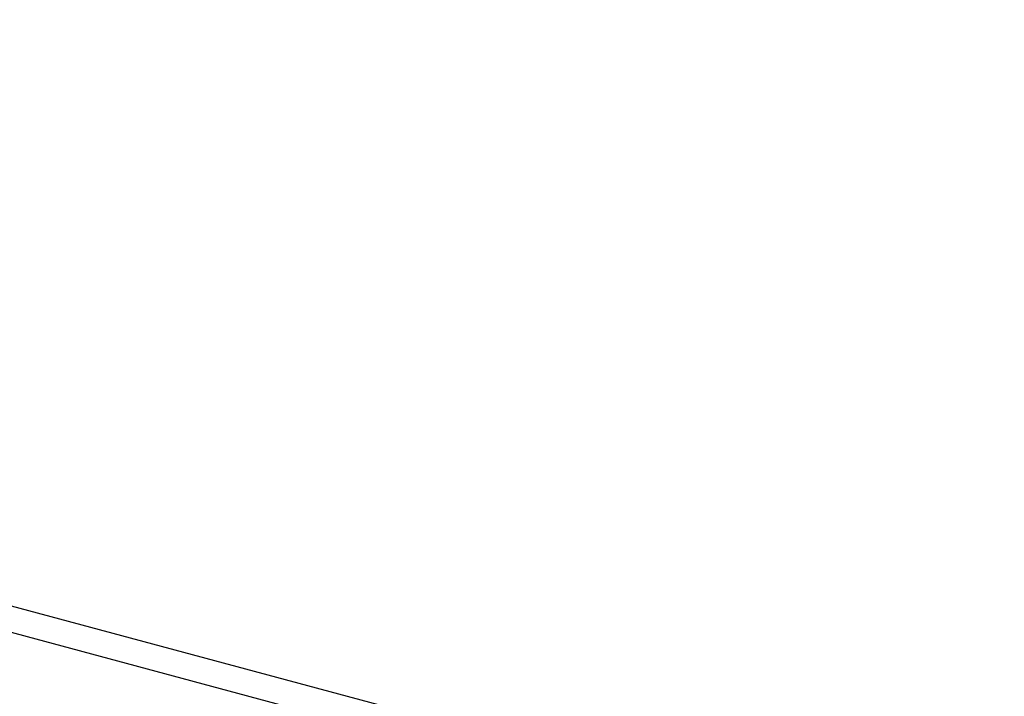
# Model space of a CAD drawing. Header units: millimetres. Extents: x 6 to 414, y 7 to 290.
# Tile 253 of 256: x 154.48 to 161, y 167.35 to 171.84. Entities that reach past the tile are written whole.
import ezdxf

# ---------------------------------------------------------------- set-up
doc = ezdxf.new("R2010")
doc.units = ezdxf.units.MM
doc.header["$LTSCALE"] = 23.1
doc.layers.get('0').update_dxf_attribs({"linetype": 'CONTINUOUS'})
doc.styles.get("Standard").update_dxf_attribs({"font": 'txt', "width": 0.6})
doc.dimstyles.get("Standard").update_dxf_attribs({"dimtxt": 2.5, "dimasz": 1.8, "dimexe": 0.05, "dimexo": 0.0625, "dimtad": 1, "dimzin": 0, "dimdsep": 46, "dimtxsty": 'Standard', "dimblk": '_FILLED', "dimblk1": '_FILLED', "dimblk2": '_FILLED', "dimcen": 0.09, "dimadec": 0, "dimazin": 0, "dimtol": 1, "dimtp": 0.01, "dimtm": 0.01, "dimtfac": 1, "dimtofl": 0, "dimtmove": 0, "dimatfit": 3, "dimldrblk": '_FILLED', "dimfxl": 0, "dimtolj": 1, "dimtzin": 0, "dimarcsym": 0})

# ---------------------------------------------------------------- blocks, each defined once
blk = doc.blocks.new('_FILLED')
at = {"color": 0, "linetype": 'ByBlock'}
blk.add_solid([(0, 0), (-1, 0.2222), (-1, -0.2222)], dxfattribs=at)

msp = doc.modelspace()

# ---------------------------------------------------------------- linework, layer by layer
at = {"color": 6, "linetype": 'Continuous'}
msp.add_line((158.8531, 166.5862), (143.2273, 170.7792), dxfattribs=at)
at = {"color": 7, "linetype": 'Continuous'}
msp.add_line((152.8571, 168.3722), (160.8652, 166.2234), dxfattribs=at)

# ---------------------------------------------------------------- leaders
at = {"color": 2, "linetype": 'Continuous'}
msp.add_leader([(160.6194, 165.867), (201.0921, 177.5901)], dimstyle='Standard', override={"dimtad": 0}, dxfattribs=at)

doc.saveas('drawing.dxf')
